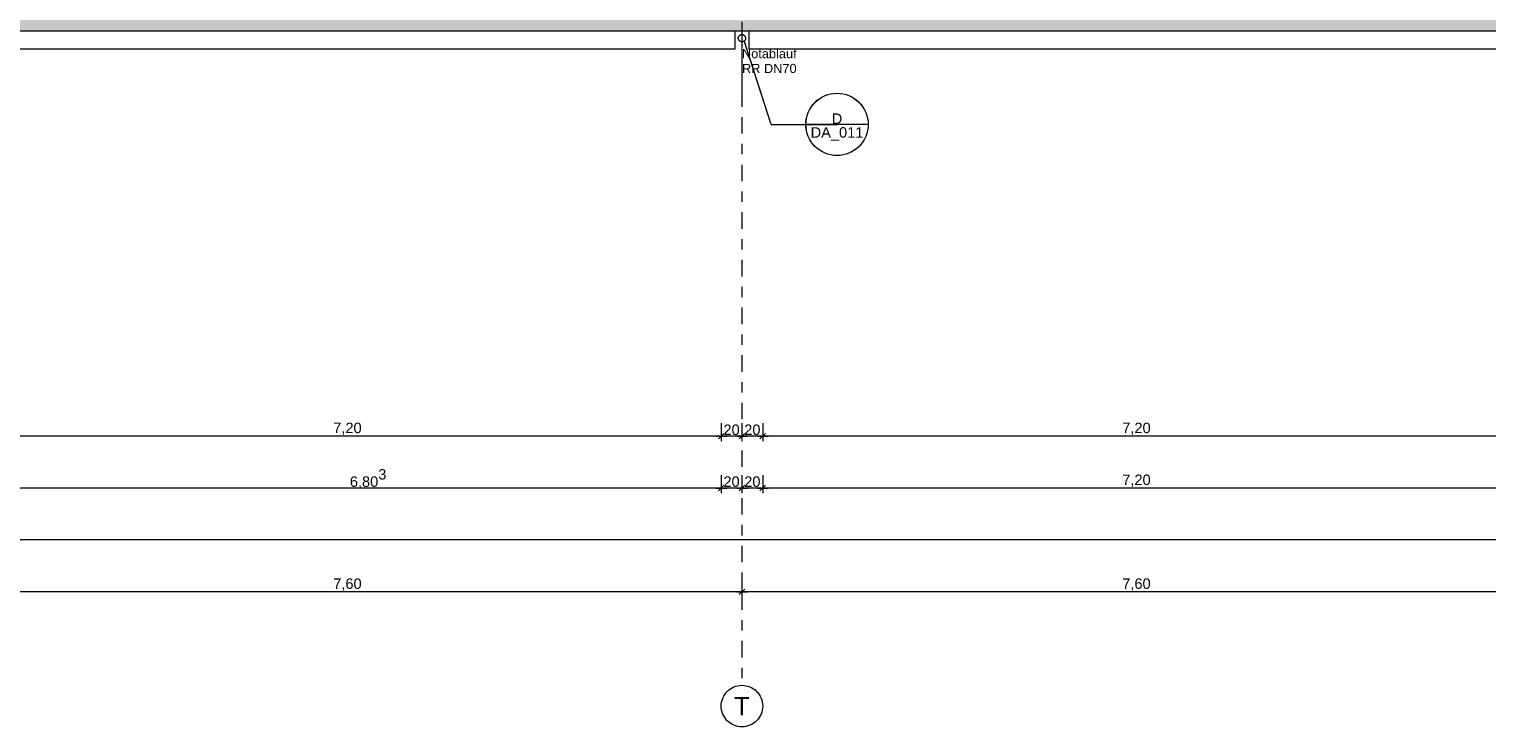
# Model space of a CAD drawing. Header units: metres. Extents: x -180 to 4, y -50 to 6.
# Tile 33 of 256: x -159.49 to -145.45, y -46.57 to -39.85. Entities that reach past the tile are written whole.
import ezdxf

# ---------------------------------------------------------------- set-up
doc = ezdxf.new("R2010")
doc.units = ezdxf.units.M
doc.header["$LTSCALE"] = 0.05
doc.header["$PDMODE"] = 1
doc.header["$PDSIZE"] = -2
doc.linetypes.add('Linienart-53', pattern=[5.291531, 3.175, -1.058062, 0.352704, -0.705764])
doc.layers.get('0').update_dxf_attribs({"lineweight": 25})
for name, color, linetype, lineweight, true_color in [('30 -33 Aussenwände- 7 Fassade_ Elemente', 7, 'Continuous', 9, 0x00aacc), ('30 -36 Dächer- 3 Dachbeläge', 7, 'Continuous', 15, 0x9999ff), ('70 -72 Beschriftung- 1 Beschriftung allgemein', 7, 'Continuous', 9, 0xff6633), ('70 -72 Beschriftung- 7 Detailverweise', 7, 'Continuous', 9, 0x00dd00), ('70 -76 Bemaßung- 2 Allgemein', 7, 'Continuous', 5, 0x6666cc)]:
    doc.layers.add(name, color=color, linetype=linetype, lineweight=lineweight, true_color=true_color)
for name, color, linetype, lineweight in [('40 -41 Abwasser_Wasser_Gas- 2 Wasser-1', 7, 'Continuous', 15), ('70 -71 Achsen- 1 Gebäudeachsen', 7, 'Linienart-53', 18), ('Keine', 7, 'Continuous', 9)]:
    doc.layers.add(name, color=color, linetype=linetype, lineweight=lineweight)
doc.styles.add('Arial', font='arial.ttf')
doc.dimstyles.new('k+k 1_50', dxfattribs={"dimtxt": 0.100689, "dimasz": 0.05302, "dimexe": 0.05, "dimexo": 0.15, "dimgap": 0.01, "dimtad": 1, "dimdec": 3, "dimtxsty": 'Arial', "dimblk": 'VW_SLASH', "dimblk1": 'VW_SLASH', "dimblk2": 'VW_SLASH', "dimcen": 0, "dimdle": 0.05, "dimadec": 3, "dimazin": 0, "dimtfac": 0.75, "dimtdec": 3, "dimtix": 1, "dimtmove": 0, "dimatfit": 0, "dimldrblk": 'VW_SLASH-1', "dimfxl": 0.125, "dimfxlon": 1, "dimfrac": 2, "dimtolj": 1, "dimarcsym": 0})

# ---------------------------------------------------------------- blocks, each defined once
blk = doc.blocks.new('Gruppe-6652')
at = {"color": 255}
blk.add_wipeout([(-152.591, -39.922), (-152.589, -39.925), (-152.588, -39.928), (-152.587, -39.931), (-152.586, -39.934), (-152.586, -39.938), (-152.586, -39.941), (-152.586, -39.945), (-152.587, -39.948), (-152.588, -39.951), (-152.59, -39.955), (-152.591, -39.958), (-152.593, -39.96), (-152.595, -39.963), (-152.598, -39.965), (-152.601, -39.967), (-152.603, -39.969), (-152.607, -39.971), (-152.61, -39.972), (-152.613, -39.973), (-152.616, -39.974), (-152.62, -39.974), (-152.623, -39.974), (-152.627, -39.974), (-152.63, -39.973), (-152.633, -39.972), (-152.636, -39.97), (-152.639, -39.969), (-152.642, -39.967), (-152.645, -39.965), (-152.647, -39.962), (-152.649, -39.959), (-152.651, -39.957), (-152.653, -39.953), (-152.654, -39.95), (-152.655, -39.947), (-152.656, -39.944), (-152.656, -39.94), (-152.656, -39.937), (-152.656, -39.933), (-152.655, -39.93), (-152.654, -39.927), (-152.652, -39.924), (-152.651, -39.921), (-152.649, -39.918), (-152.647, -39.915), (-152.644, -39.913), (-152.641, -39.911), (-152.638, -39.909), (-152.635, -39.907), (-152.632, -39.906), (-152.629, -39.905), (-152.626, -39.904), (-152.622, -39.904), (-152.619, -39.904), (-152.615, -39.905), (-152.612, -39.905), (-152.609, -39.906), (-152.606, -39.908), (-152.603, -39.909), (-152.6, -39.911), (-152.597, -39.913), (-152.595, -39.916), (-152.593, -39.919)], dxfattribs=at).dxf.layer = '40 -41 Abwasser_Wasser_Gas- 2 Wasser-1'
at = {"layer": '40 -41 Abwasser_Wasser_Gas- 2 Wasser-1'}
blk.add_line((-152.621, -39.939), (-152.621, -40.131), dxfattribs=at)
at = {"layer": '40 -41 Abwasser_Wasser_Gas- 2 Wasser-1', "flags": 128}
blk.add_lwpolyline([(-152.591, -39.922), (-152.589, -39.925), (-152.588, -39.928), (-152.587, -39.931), (-152.586, -39.934), (-152.586, -39.938), (-152.586, -39.941), (-152.586, -39.945), (-152.587, -39.948), (-152.588, -39.951), (-152.59, -39.955), (-152.591, -39.958), (-152.593, -39.96), (-152.595, -39.963), (-152.598, -39.965), (-152.601, -39.967), (-152.603, -39.969), (-152.607, -39.971), (-152.61, -39.972), (-152.613, -39.973), (-152.616, -39.974), (-152.62, -39.974), (-152.623, -39.974), (-152.627, -39.974), (-152.63, -39.973), (-152.633, -39.972), (-152.636, -39.97), (-152.639, -39.969), (-152.642, -39.967), (-152.645, -39.965), (-152.647, -39.962), (-152.649, -39.959), (-152.651, -39.957), (-152.653, -39.953), (-152.654, -39.95), (-152.655, -39.947), (-152.656, -39.944), (-152.656, -39.94), (-152.656, -39.937), (-152.656, -39.933), (-152.655, -39.93), (-152.654, -39.927), (-152.652, -39.924), (-152.651, -39.921), (-152.649, -39.918), (-152.647, -39.915), (-152.644, -39.913), (-152.641, -39.911), (-152.638, -39.909), (-152.635, -39.907), (-152.632, -39.906), (-152.629, -39.905), (-152.626, -39.904), (-152.622, -39.904), (-152.619, -39.904), (-152.615, -39.905), (-152.612, -39.905), (-152.609, -39.906), (-152.606, -39.908), (-152.603, -39.909), (-152.6, -39.911), (-152.597, -39.913), (-152.595, -39.916), (-152.593, -39.919)], close=True, dxfattribs=at)
at = {"layer": '70 -72 Beschriftung- 1 Beschriftung allgemein', "insert": (-152.621, -40.044), "char_height": 0.0881, "attachment_point": 1, "line_spacing_factor": 0.969685, "style": 'Arial'}
blk.add_mtext('Notablauf\\PRR DN70', dxfattribs=at)
blk = doc.blocks.new('Gruppe-6676')
at = {"layer": '70 -72 Beschriftung- 1 Beschriftung allgemein', "linetype": 'Continuous', "lineweight": 0}
blk.add_hatch(color=30, dxfattribs=at).paths.add_polyline_path([(-152.62, -40.545), (-152.621, -40.548), (-152.622, -40.545)])
at = {"layer": '70 -72 Beschriftung- 1 Beschriftung allgemein', "lineweight": 5, "flags": 128}
blk.add_lwpolyline([(-152.62, -40.545), (-152.621, -40.548), (-152.622, -40.545)], close=True, dxfattribs=at)
at = {"layer": '40 -41 Abwasser_Wasser_Gas- 2 Wasser-1', "color": 7}
blk.add_blockref('Gruppe-6652', (0, 0), dxfattribs=at)
at = {"layer": '70 -72 Beschriftung- 1 Beschriftung allgemein'}
blk.add_line((-152.621, -39.939), (-152.621, -40.548), dxfattribs=at)
blk = doc.blocks.new('Gruppe-8313')
at = {"color": 255}
blk.add_wipeout([(-152.591, -39.922), (-152.589, -39.925), (-152.588, -39.928), (-152.587, -39.931), (-152.586, -39.934), (-152.586, -39.938), (-152.586, -39.941), (-152.586, -39.945), (-152.587, -39.948), (-152.588, -39.951), (-152.59, -39.955), (-152.591, -39.958), (-152.593, -39.96), (-152.595, -39.963), (-152.598, -39.965), (-152.601, -39.967), (-152.603, -39.969), (-152.607, -39.971), (-152.61, -39.972), (-152.613, -39.973), (-152.616, -39.974), (-152.62, -39.974), (-152.623, -39.974), (-152.627, -39.974), (-152.63, -39.973), (-152.633, -39.972), (-152.636, -39.97), (-152.639, -39.969), (-152.642, -39.967), (-152.645, -39.965), (-152.647, -39.962), (-152.649, -39.959), (-152.651, -39.957), (-152.653, -39.953), (-152.654, -39.95), (-152.655, -39.947), (-152.656, -39.944), (-152.656, -39.94), (-152.656, -39.937), (-152.656, -39.933), (-152.655, -39.93), (-152.654, -39.927), (-152.652, -39.924), (-152.651, -39.921), (-152.649, -39.918), (-152.647, -39.915), (-152.644, -39.913), (-152.641, -39.911), (-152.638, -39.909), (-152.635, -39.907), (-152.632, -39.906), (-152.629, -39.905), (-152.626, -39.904), (-152.622, -39.904), (-152.619, -39.904), (-152.615, -39.905), (-152.612, -39.905), (-152.609, -39.906), (-152.606, -39.908), (-152.603, -39.909), (-152.6, -39.911), (-152.597, -39.913), (-152.595, -39.916), (-152.593, -39.919)], dxfattribs=at).dxf.layer = '40 -41 Abwasser_Wasser_Gas- 2 Wasser-1'
at = {"layer": '40 -41 Abwasser_Wasser_Gas- 2 Wasser-1'}
blk.add_line((-152.621, -39.939), (-152.621, -40.131), dxfattribs=at)
at = {"layer": '40 -41 Abwasser_Wasser_Gas- 2 Wasser-1', "flags": 128}
blk.add_lwpolyline([(-152.591, -39.922), (-152.589, -39.925), (-152.588, -39.928), (-152.587, -39.931), (-152.586, -39.934), (-152.586, -39.938), (-152.586, -39.941), (-152.586, -39.945), (-152.587, -39.948), (-152.588, -39.951), (-152.59, -39.955), (-152.591, -39.958), (-152.593, -39.96), (-152.595, -39.963), (-152.598, -39.965), (-152.601, -39.967), (-152.603, -39.969), (-152.607, -39.971), (-152.61, -39.972), (-152.613, -39.973), (-152.616, -39.974), (-152.62, -39.974), (-152.623, -39.974), (-152.627, -39.974), (-152.63, -39.973), (-152.633, -39.972), (-152.636, -39.97), (-152.639, -39.969), (-152.642, -39.967), (-152.645, -39.965), (-152.647, -39.962), (-152.649, -39.959), (-152.651, -39.957), (-152.653, -39.953), (-152.654, -39.95), (-152.655, -39.947), (-152.656, -39.944), (-152.656, -39.94), (-152.656, -39.937), (-152.656, -39.933), (-152.655, -39.93), (-152.654, -39.927), (-152.652, -39.924), (-152.651, -39.921), (-152.649, -39.918), (-152.647, -39.915), (-152.644, -39.913), (-152.641, -39.911), (-152.638, -39.909), (-152.635, -39.907), (-152.632, -39.906), (-152.629, -39.905), (-152.626, -39.904), (-152.622, -39.904), (-152.619, -39.904), (-152.615, -39.905), (-152.612, -39.905), (-152.609, -39.906), (-152.606, -39.908), (-152.603, -39.909), (-152.6, -39.911), (-152.597, -39.913), (-152.595, -39.916), (-152.593, -39.919)], close=True, dxfattribs=at)
at = {"layer": '70 -72 Beschriftung- 1 Beschriftung allgemein', "insert": (-152.621, -40.044), "char_height": 0.0881, "attachment_point": 1, "line_spacing_factor": 0.969685, "style": 'Arial'}
blk.add_mtext('Notablauf\\PRR DN70', dxfattribs=at)
blk = doc.blocks.new('Gruppe-8378')
at = {"layer": '70 -72 Beschriftung- 7 Detailverweise'}
blk.add_line((0.935, 0), (0.335, 0), dxfattribs=at)
at = {"layer": '70 -72 Beschriftung- 7 Detailverweise', "flags": 128}
blk.add_lwpolyline([(0.935, 0), (0.934, -0.029), (0.929, -0.059), (0.922, -0.087), (0.912, -0.115), (0.9, -0.141), (0.884, -0.167), (0.867, -0.19), (0.847, -0.212), (0.825, -0.232), (0.802, -0.249), (0.776, -0.265), (0.75, -0.277), (0.722, -0.287), (0.694, -0.294), (0.664, -0.299), (0.635, -0.3), (0.606, -0.299), (0.576, -0.294), (0.548, -0.287), (0.52, -0.277), (0.494, -0.265), (0.468, -0.249), (0.445, -0.232), (0.423, -0.212), (0.403, -0.19), (0.386, -0.167), (0.37, -0.141), (0.358, -0.115), (0.348, -0.087), (0.341, -0.059), (0.336, -0.029), (0.335, 0), (0.336, 0.029), (0.341, 0.059), (0.348, 0.087), (0.358, 0.115), (0.37, 0.141), (0.386, 0.167), (0.403, 0.19), (0.423, 0.212), (0.445, 0.232), (0.468, 0.249), (0.494, 0.265), (0.52, 0.277), (0.548, 0.287), (0.576, 0.294), (0.606, 0.299), (0.635, 0.3), (0.664, 0.299), (0.694, 0.294), (0.722, 0.287), (0.75, 0.277), (0.776, 0.265), (0.802, 0.249), (0.825, 0.232), (0.847, 0.212), (0.867, 0.19), (0.884, 0.167), (0.9, 0.141), (0.912, 0.115), (0.922, 0.087), (0.929, 0.059), (0.934, 0.029)], close=True, dxfattribs=at)
at = {"layer": '70 -72 Beschriftung- 7 Detailverweise'}
blk.add_point((0.635, 0), dxfattribs=at)
at = {"layer": '70 -72 Beschriftung- 7 Detailverweise', "line_spacing_factor": 0.96878, "style": 'Arial'}
for s, insert, char_height, attachment_point in [('D', (0.635, 0.005), 0.101, 8), ('DA_011', (0.635, -0.027), 0.1007, 2)]:
    blk.add_mtext(s, dxfattribs=dict(at, insert=insert, char_height=char_height, attachment_point=attachment_point))
blk = doc.blocks.new('Referenzmarkierung-84')
at = {"layer": '70 -72 Beschriftung- 7 Detailverweise', "transparency": 33554687}
for q in [(-0.257, 0.797), (0.635, 0)]:
    blk.add_line((0, 0), q, dxfattribs=at)
at = {"layer": '70 -72 Beschriftung- 7 Detailverweise', "color": 7, "transparency": 33554687}
blk.add_blockref('Gruppe-8378', (0, 0), dxfattribs=at)
blk = doc.blocks.new('Gruppe-8379')
at = {"layer": '70 -72 Beschriftung- 7 Detailverweise'}
blk.add_line((0.935, 0), (0.335, 0), dxfattribs=at)
at = {"layer": '70 -72 Beschriftung- 7 Detailverweise', "flags": 128}
blk.add_lwpolyline([(0.935, 0), (0.934, -0.029), (0.929, -0.059), (0.922, -0.087), (0.912, -0.115), (0.9, -0.141), (0.884, -0.167), (0.867, -0.19), (0.847, -0.212), (0.825, -0.232), (0.802, -0.249), (0.776, -0.265), (0.75, -0.277), (0.722, -0.287), (0.694, -0.294), (0.664, -0.299), (0.635, -0.3), (0.606, -0.299), (0.576, -0.294), (0.548, -0.287), (0.52, -0.277), (0.494, -0.265), (0.468, -0.249), (0.445, -0.232), (0.423, -0.212), (0.403, -0.19), (0.386, -0.167), (0.37, -0.141), (0.358, -0.115), (0.348, -0.087), (0.341, -0.059), (0.336, -0.029), (0.335, 0), (0.336, 0.029), (0.341, 0.059), (0.348, 0.087), (0.358, 0.115), (0.37, 0.141), (0.386, 0.167), (0.403, 0.19), (0.423, 0.212), (0.445, 0.232), (0.468, 0.249), (0.494, 0.265), (0.52, 0.277), (0.548, 0.287), (0.576, 0.294), (0.606, 0.299), (0.635, 0.3), (0.664, 0.299), (0.694, 0.294), (0.722, 0.287), (0.75, 0.277), (0.776, 0.265), (0.802, 0.249), (0.825, 0.232), (0.847, 0.212), (0.867, 0.19), (0.884, 0.167), (0.9, 0.141), (0.912, 0.115), (0.922, 0.087), (0.929, 0.059), (0.934, 0.029)], close=True, dxfattribs=at)
at = {"layer": '70 -72 Beschriftung- 7 Detailverweise'}
blk.add_point((0.635, 0), dxfattribs=at)
at = {"layer": '70 -72 Beschriftung- 7 Detailverweise', "line_spacing_factor": 0.96878, "style": 'Arial'}
for s, insert, char_height, attachment_point in [('D', (0.635, 0.005), 0.101, 8), ('DA_011', (0.635, -0.027), 0.1007, 2)]:
    blk.add_mtext(s, dxfattribs=dict(at, insert=insert, char_height=char_height, attachment_point=attachment_point))
blk = doc.blocks.new('Referenzmarkierung-85')
at = {"layer": '70 -72 Beschriftung- 7 Detailverweise', "transparency": 33554687}
for q in [(-0.257, 0.797), (0.635, 0)]:
    blk.add_line((0, 0), q, dxfattribs=at)
at = {"layer": '70 -72 Beschriftung- 7 Detailverweise', "color": 7, "transparency": 33554687}
blk.add_blockref('Gruppe-8379', (0, 0), dxfattribs=at)
blk = doc.blocks.new('Gruppe-8878')
at = {"layer": '70 -72 Beschriftung- 7 Detailverweise', "transparency": 33554687}
blk.add_line((-152.34023104, -40.76956659), (-151.70523104, -40.76956659), dxfattribs=at)
blk.add_line((-152.34023104, -40.76956659), (-151.70523104, -40.76956659), dxfattribs=at)
at = {"layer": '70 -72 Beschriftung- 7 Detailverweise'}
blk.add_line((-151.40523104, -40.76956659), (-152.00523104, -40.76956659), dxfattribs=at)
blk.add_line((-151.40523104, -40.76956659), (-152.00523104, -40.76956659), dxfattribs=at)
at = {"layer": '70 -72 Beschriftung- 7 Detailverweise', "flags": 128}
blk.add_lwpolyline([(-151.40523104, -40.76956659), (-151.40667562, -40.79897173), (-151.41099546, -40.82809368), (-151.41814894, -40.85665199), (-151.42806718, -40.88437162), (-151.44065466, -40.91098561), (-151.45579016, -40.93623766), (-151.47332791, -40.95988457), (-151.49309901, -40.98169862), (-151.51491306, -41.00146972), (-151.53855997, -41.01900747), (-151.56381202, -41.03414297), (-151.59042601, -41.04673045), (-151.61814564, -41.05664869), (-151.64670395, -41.06380217), (-151.6758259, -41.06812201), (-151.70523104, -41.06956659), (-151.73463619, -41.06812201), (-151.76375814, -41.06380217), (-151.79231645, -41.05664869), (-151.82003607, -41.04673045), (-151.84665006, -41.03414297), (-151.87190211, -41.01900747), (-151.89554903, -41.00146972), (-151.91736308, -40.98169862), (-151.93713418, -40.95988457), (-151.95467193, -40.93623766), (-151.96980742, -40.91098561), (-151.9823949, -40.88437162), (-151.99231314, -40.85665199), (-151.99946663, -40.82809368), (-152.00378646, -40.79897173), (-152.00523104, -40.76956659), (-152.00378646, -40.74016145), (-151.99946663, -40.71103949), (-151.99231314, -40.68248118), (-151.9823949, -40.65476156), (-151.96980742, -40.62814757), (-151.95467193, -40.60289552), (-151.93713418, -40.5792486), (-151.91736308, -40.55743455), (-151.89554903, -40.53766345), (-151.87190211, -40.5201257), (-151.84665006, -40.50499021), (-151.82003607, -40.49240273), (-151.79231645, -40.48248449), (-151.76375814, -40.475331), (-151.73463619, -40.47101117), (-151.70523104, -40.46956659), (-151.6758259, -40.47101117), (-151.64670395, -40.475331), (-151.61814564, -40.48248449), (-151.59042601, -40.49240273), (-151.56381202, -40.50499021), (-151.53855997, -40.5201257), (-151.51491306, -40.53766345), (-151.49309901, -40.55743455), (-151.47332791, -40.5792486), (-151.45579016, -40.60289552), (-151.44065466, -40.62814757), (-151.42806718, -40.65476156), (-151.41814894, -40.68248118), (-151.41099546, -40.71103949), (-151.40667562, -40.74016145)], close=True, dxfattribs=at)
blk.add_lwpolyline([(-151.40523104, -40.76956659), (-151.40667562, -40.79897173), (-151.41099546, -40.82809368), (-151.41814894, -40.85665199), (-151.42806718, -40.88437162), (-151.44065466, -40.91098561), (-151.45579016, -40.93623766), (-151.47332791, -40.95988457), (-151.49309901, -40.98169862), (-151.51491306, -41.00146972), (-151.53855997, -41.01900747), (-151.56381202, -41.03414297), (-151.59042601, -41.04673045), (-151.61814564, -41.05664869), (-151.64670395, -41.06380217), (-151.6758259, -41.06812201), (-151.70523104, -41.06956659), (-151.73463619, -41.06812201), (-151.76375814, -41.06380217), (-151.79231645, -41.05664869), (-151.82003607, -41.04673045), (-151.84665006, -41.03414297), (-151.87190211, -41.01900747), (-151.89554903, -41.00146972), (-151.91736308, -40.98169862), (-151.93713418, -40.95988457), (-151.95467193, -40.93623766), (-151.96980742, -40.91098561), (-151.9823949, -40.88437162), (-151.99231314, -40.85665199), (-151.99946663, -40.82809368), (-152.00378646, -40.79897173), (-152.00523104, -40.76956659), (-152.00378646, -40.74016145), (-151.99946663, -40.71103949), (-151.99231314, -40.68248118), (-151.9823949, -40.65476156), (-151.96980742, -40.62814757), (-151.95467193, -40.60289552), (-151.93713418, -40.5792486), (-151.91736308, -40.55743455), (-151.89554903, -40.53766345), (-151.87190211, -40.5201257), (-151.84665006, -40.50499021), (-151.82003607, -40.49240273), (-151.79231645, -40.48248449), (-151.76375814, -40.475331), (-151.73463619, -40.47101117), (-151.70523104, -40.46956659), (-151.6758259, -40.47101117), (-151.64670395, -40.475331), (-151.61814564, -40.48248449), (-151.59042601, -40.49240273), (-151.56381202, -40.50499021), (-151.53855997, -40.5201257), (-151.51491306, -40.53766345), (-151.49309901, -40.55743455), (-151.47332791, -40.5792486), (-151.45579016, -40.60289552), (-151.44065466, -40.62814757), (-151.42806718, -40.65476156), (-151.41814894, -40.68248118), (-151.41099546, -40.71103949), (-151.40667562, -40.74016145)], close=True, dxfattribs=at)
at = {"layer": '70 -72 Beschriftung- 7 Detailverweise'}
blk.add_point((-151.70523104, -40.76956659), dxfattribs=at)
blk.add_point((-151.70523104, -40.76956659), dxfattribs=at)
at = {"layer": '70 -72 Beschriftung- 7 Detailverweise', "line_spacing_factor": 0.96878, "style": 'Arial'}
for s, insert, char_height, attachment_point in [('D', (-151.70523104, -40.76498048), 0.10068866, 8), ('D', (-151.70523104, -40.76498048), 0.10068866, 8), ('DA_011', (-151.70523104, -40.79623071), 0.100688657, 2), ('DA_011', (-151.70523104, -40.79623071), 0.100688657, 2)]:
    blk.add_mtext(s, dxfattribs=dict(at, insert=insert, char_height=char_height, attachment_point=attachment_point))
at = {"color": 255}
for points in [[(-160.15099996, -39.86704198), (-152.69099996, -39.86704198), (-152.69099996, -40.04404198), (-160.15099996, -40.04404198)], [(-152.55099996, -39.86704198), (-145.09099996, -39.86704198), (-145.09099996, -40.04404198), (-152.55099996, -40.04404198)]]:
    blk.add_wipeout(points, dxfattribs=at).dxf.layer = '30 -33 Aussenwände- 7 Fassade_ Elemente'
at = {"layer": '30 -36 Dächer- 3 Dachbeläge', "linetype": 'Continuous', "lineweight": 0}
blk.add_hatch(color=254, dxfattribs=at).paths.add_polyline_path([(-160.64099996, -31.58704198), (-160.64099996, -39.86704198), (-99.00099996, -39.86704198), (-99.00099996, -31.79404198), (-99.13099996, -31.79404198), (-99.13099996, -39.73704198), (-160.51099996, -39.73704198), (-160.51099996, -31.58704198)])
at = {"layer": '30 -33 Aussenwände- 7 Fassade_ Elemente', "flags": 128}
for points in [[(-160.15099996, -39.86704198), (-152.69099996, -39.86704198), (-152.69099996, -40.04404198), (-160.15099996, -40.04404198)], [(-152.55099996, -39.86704198), (-145.09099996, -39.86704198), (-145.09099996, -40.04404198), (-152.55099996, -40.04404198)]]:
    blk.add_lwpolyline(points, close=True, dxfattribs=at)
at = {"layer": '30 -36 Dächer- 3 Dachbeläge', "flags": 128}
blk.add_lwpolyline([(-160.64099996, -31.58704198), (-160.64099996, -39.86704198), (-99.00099996, -39.86704198), (-99.00099996, -31.79404198), (-99.13099996, -31.79404198), (-99.13099996, -39.73704198), (-160.51099996, -39.73704198), (-160.51099996, -31.58704198)], dxfattribs=at)
at = {"layer": '40 -41 Abwasser_Wasser_Gas- 2 Wasser-1', "color": 7}
blk.add_blockref('Gruppe-8313', (0, 0), dxfattribs=at)
at = {"layer": '70 -72 Beschriftung- 7 Detailverweise', "transparency": 33554687}
blk.add_line((-152.34023104, -40.76956659), (-152.59685972, -39.9723514), dxfattribs=at)
blk.add_line((-152.34023104, -40.76956659), (-152.59685972, -39.9723514), dxfattribs=at)
at = {"layer": '70 -72 Beschriftung- 7 Detailverweise'}
for name in ['Referenzmarkierung-84', 'Referenzmarkierung-85']:
    blk.add_blockref(name, (-152.34023104, -40.76956659), dxfattribs=at)
blk = doc.blocks.new('_OG3_2D (2D)')
at = {"layer": '70 -72 Beschriftung- 1 Beschriftung allgemein', "color": 7}
blk.add_blockref('Gruppe-6676', (0, 0), dxfattribs=at)
blk.add_blockref('Gruppe-8878', (0, 0), dxfattribs=at)
blk = doc.blocks.new('VW_SLASH')
at = {"color": 0, "linetype": 'ByBlock', "lineweight": -2, "transparency": 16777216}
blk.add_line((0.94, 0), (-1, 0), dxfattribs=at)
at = {"color": 0, "lineweight": 20, "transparency": 16777216, "flags": 128}
blk.add_lwpolyline([(0.5, 0.5), (-0.5, -0.5)], dxfattribs=at)
blk = doc.blocks.new('*D10974')
at = {"layer": '70 -76 Bemaßung- 2 Allgemein', "color": 0, "lineweight": -2}
for p, q in [((-160.221, -45.147), (-160.221, -45.322)), ((-152.621, -45.147), (-152.621, -45.322)), ((-152.674, -45.272), (-160.168, -45.272))]:
    blk.add_line(p, q, dxfattribs=at)
at = {"layer": 'Defpoints', "color": 0}
for p in [(-160.221, -42.294), (-152.621, -42.294), (-160.221, -45.272)]:
    blk.add_point(p, dxfattribs=at)
at = {"layer": '70 -76 Bemaßung- 2 Allgemein', "color": 0, "lineweight": -2, "xscale": 0.05302001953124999, "yscale": 0.05302001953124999, "zscale": 0.05302001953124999, "rotation": 180}
blk.add_blockref('VW_SLASH', (-160.221, -45.272), dxfattribs=at)
at = {"layer": '70 -76 Bemaßung- 2 Allgemein', "color": 0, "lineweight": -2, "xscale": 0.05302001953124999, "yscale": 0.05302001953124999, "zscale": 0.05302001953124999}
blk.add_blockref('VW_SLASH', (-152.621, -45.272), dxfattribs=at)
at = {"layer": '70 -76 Bemaßung- 2 Allgemein', "color": 0, "insert": (-156.421, -45.202), "char_height": 0.1007, "attachment_point": 5, "style": 'Arial'}
blk.add_mtext('\\A1;7,60', dxfattribs=at)
blk = doc.blocks.new('VW_SLASH-1')
at = {"color": 0, "linetype": 'ByBlock', "lineweight": -2, "transparency": 16777216}
blk.add_line((0.94, 0), (-1, 0), dxfattribs=at)
at = {"color": 0, "lineweight": 5, "transparency": 16777216, "flags": 128}
blk.add_lwpolyline([(0.5, 0.5), (-0.5, -0.5)], dxfattribs=at)
blk = doc.blocks.new('*D10975')
at = {"layer": '70 -76 Bemaßung- 2 Allgemein', "color": 0, "lineweight": -2}
for p, q in [((-152.621, -45.147), (-152.621, -45.322)), ((-145.021, -45.147), (-145.021, -45.322)), ((-145.074, -45.272), (-152.568, -45.272))]:
    blk.add_line(p, q, dxfattribs=at)
at = {"layer": 'Defpoints', "color": 0}
for p in [(-152.621, -42.294), (-145.021, -42.294), (-152.621, -45.272)]:
    blk.add_point(p, dxfattribs=at)
at = {"layer": '70 -76 Bemaßung- 2 Allgemein', "color": 0, "lineweight": -2, "xscale": 0.05302001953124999, "yscale": 0.05302001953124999, "zscale": 0.05302001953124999, "rotation": 180}
blk.add_blockref('VW_SLASH', (-152.621, -45.272), dxfattribs=at)
at = {"layer": '70 -76 Bemaßung- 2 Allgemein', "color": 0, "lineweight": -2, "xscale": 0.05302001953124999, "yscale": 0.05302001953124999, "zscale": 0.05302001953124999}
blk.add_blockref('VW_SLASH', (-145.021, -45.272), dxfattribs=at)
at = {"layer": '70 -76 Bemaßung- 2 Allgemein', "color": 0, "insert": (-148.821, -45.202), "char_height": 0.1007, "attachment_point": 5, "style": 'Arial'}
blk.add_mtext('\\A1;7,60', dxfattribs=at)
blk = doc.blocks.new('*D11027')
at = {"layer": '70 -76 Bemaßung- 2 Allgemein', "color": 0, "lineweight": -2}
for p, q in [((-159.624, -44.647), (-159.624, -44.822)), ((-100.018, -44.647), (-100.018, -44.822)), ((-100.071, -44.772), (-159.571, -44.772))]:
    blk.add_line(p, q, dxfattribs=at)
at = {"layer": 'Defpoints', "color": 0}
for p in [(-159.624, -11.647), (-100.018, -31.147), (-159.624, -44.772)]:
    blk.add_point(p, dxfattribs=at)
at = {"layer": '70 -76 Bemaßung- 2 Allgemein', "color": 0, "lineweight": -2, "xscale": 0.05302001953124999, "yscale": 0.05302001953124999, "zscale": 0.05302001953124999, "rotation": 180}
blk.add_blockref('VW_SLASH', (-159.624, -44.772), dxfattribs=at)
at = {"layer": '70 -76 Bemaßung- 2 Allgemein', "color": 0, "lineweight": -2, "xscale": 0.05302001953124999, "yscale": 0.05302001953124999, "zscale": 0.05302001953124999}
blk.add_blockref('VW_SLASH', (-100.018, -44.772), dxfattribs=at)
at = {"layer": '70 -76 Bemaßung- 2 Allgemein', "color": 0, "insert": (-129.821, -44.684), "char_height": 0.10069, "attachment_point": 5, "style": 'Arial'}
blk.add_mtext('\\A1;59,60\\S6^ ;', dxfattribs=at)
blk = doc.blocks.new('*D11213')
at = {"layer": '70 -76 Bemaßung- 2 Allgemein', "color": 0, "lineweight": -2}
for p, q in [((-159.624, -44.147), (-159.624, -44.322)), ((-152.821, -44.147), (-152.821, -44.322)), ((-152.874, -44.272), (-159.571, -44.272))]:
    blk.add_line(p, q, dxfattribs=at)
at = {"layer": 'Defpoints', "color": 0}
for p in [(-159.624, -11.627), (-152.821, -11.897), (-159.624, -44.272)]:
    blk.add_point(p, dxfattribs=at)
at = {"layer": '70 -76 Bemaßung- 2 Allgemein', "color": 0, "lineweight": -2, "xscale": 0.05302001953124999, "yscale": 0.05302001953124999, "zscale": 0.05302001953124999}
for p, rotation in [((-159.624, -44.272), 179.9999999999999), ((-152.821, -44.272), 359.9999999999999)]:
    blk.add_blockref('VW_SLASH', p, dxfattribs=dict(at, rotation=rotation))
at = {"layer": '70 -76 Bemaßung- 2 Allgemein', "color": 0, "insert": (-156.222, -44.184), "char_height": 0.10069, "attachment_point": 5, "style": 'Arial'}
blk.add_mtext('\\A1;6,80\\S3^ ;', dxfattribs=at)
blk = doc.blocks.new('*D11214')
at = {"layer": '70 -76 Bemaßung- 2 Allgemein', "color": 0, "lineweight": -2}
for p, q in [((-152.821, -44.147), (-152.821, -44.322)), ((-152.621, -44.147), (-152.621, -44.322)), ((-152.674, -44.272), (-152.768, -44.272))]:
    blk.add_line(p, q, dxfattribs=at)
at = {"layer": 'Defpoints', "color": 0}
for p in [(-152.821, -11.897), (-152.621, -41.294), (-152.821, -44.272)]:
    blk.add_point(p, dxfattribs=at)
at = {"layer": '70 -76 Bemaßung- 2 Allgemein', "color": 0, "lineweight": -2, "xscale": 0.05302001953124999, "yscale": 0.05302001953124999, "zscale": 0.05302001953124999, "rotation": 180}
blk.add_blockref('VW_SLASH', (-152.821, -44.272), dxfattribs=at)
at = {"layer": '70 -76 Bemaßung- 2 Allgemein', "color": 0, "lineweight": -2, "xscale": 0.05302001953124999, "yscale": 0.05302001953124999, "zscale": 0.05302001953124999}
blk.add_blockref('VW_SLASH', (-152.621, -44.272), dxfattribs=at)
at = {"layer": '70 -76 Bemaßung- 2 Allgemein', "color": 0, "insert": (-152.721, -44.211), "char_height": 0.1007, "attachment_point": 5, "style": 'Arial'}
blk.add_mtext('\\A1;20', dxfattribs=at)
blk = doc.blocks.new('*D11215')
at = {"layer": '70 -76 Bemaßung- 2 Allgemein', "color": 0, "lineweight": -2}
for p, q in [((-152.621, -44.147), (-152.621, -44.322)), ((-152.421, -44.147), (-152.421, -44.322)), ((-152.474, -44.272), (-152.568, -44.272))]:
    blk.add_line(p, q, dxfattribs=at)
at = {"layer": 'Defpoints', "color": 0}
for p in [(-152.421, -11.897), (-152.621, -41.294), (-152.621, -44.272)]:
    blk.add_point(p, dxfattribs=at)
at = {"layer": '70 -76 Bemaßung- 2 Allgemein', "color": 0, "lineweight": -2, "xscale": 0.05302001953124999, "yscale": 0.05302001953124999, "zscale": 0.05302001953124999}
for p, rotation in [((-152.621, -44.272), 179.999999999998), ((-152.421, -44.272), 359.999999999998)]:
    blk.add_blockref('VW_SLASH', p, dxfattribs=dict(at, rotation=rotation))
at = {"layer": '70 -76 Bemaßung- 2 Allgemein', "color": 0, "insert": (-152.521, -44.211), "char_height": 0.1007, "attachment_point": 5, "style": 'Arial'}
blk.add_mtext('\\A1;20', dxfattribs=at)
blk = doc.blocks.new('*D11216')
at = {"layer": '70 -76 Bemaßung- 2 Allgemein', "color": 0, "lineweight": -2}
for p, q in [((-152.421, -44.147), (-152.421, -44.322)), ((-145.221, -44.147), (-145.221, -44.322)), ((-145.274, -44.272), (-152.368, -44.272))]:
    blk.add_line(p, q, dxfattribs=at)
at = {"layer": 'Defpoints', "color": 0}
for p in [(-152.421, -11.897), (-145.221, -11.897), (-152.421, -44.272)]:
    blk.add_point(p, dxfattribs=at)
at = {"layer": '70 -76 Bemaßung- 2 Allgemein', "color": 0, "lineweight": -2, "xscale": 0.05302001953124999, "yscale": 0.05302001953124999, "zscale": 0.05302001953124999, "rotation": 180}
blk.add_blockref('VW_SLASH', (-152.421, -44.272), dxfattribs=at)
at = {"layer": '70 -76 Bemaßung- 2 Allgemein', "color": 0, "lineweight": -2, "xscale": 0.05302001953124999, "yscale": 0.05302001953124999, "zscale": 0.05302001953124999}
blk.add_blockref('VW_SLASH', (-145.221, -44.272), dxfattribs=at)
at = {"layer": '70 -76 Bemaßung- 2 Allgemein', "color": 0, "insert": (-148.821, -44.202), "char_height": 0.1007, "attachment_point": 5, "style": 'Arial'}
blk.add_mtext('\\A1;7,20', dxfattribs=at)
blk = doc.blocks.new('*D11452')
at = {"layer": '70 -76 Bemaßung- 2 Allgemein', "color": 0, "lineweight": -2}
for p, q in [((-160.021, -43.647), (-160.021, -43.822)), ((-152.821, -43.647), (-152.821, -43.822)), ((-152.874, -43.772), (-159.968, -43.772))]:
    blk.add_line(p, q, dxfattribs=at)
at = {"layer": 'Defpoints', "color": 0}
for p in [(-160.021, -11.897), (-152.821, -11.897), (-160.021, -43.772)]:
    blk.add_point(p, dxfattribs=at)
at = {"layer": '70 -76 Bemaßung- 2 Allgemein', "color": 0, "lineweight": -2, "xscale": 0.05302001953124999, "yscale": 0.05302001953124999, "zscale": 0.05302001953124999, "rotation": 180}
blk.add_blockref('VW_SLASH', (-160.021, -43.772), dxfattribs=at)
at = {"layer": '70 -76 Bemaßung- 2 Allgemein', "color": 0, "lineweight": -2, "xscale": 0.05302001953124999, "yscale": 0.05302001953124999, "zscale": 0.05302001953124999}
blk.add_blockref('VW_SLASH', (-152.821, -43.772), dxfattribs=at)
at = {"layer": '70 -76 Bemaßung- 2 Allgemein', "color": 0, "insert": (-156.421, -43.702), "char_height": 0.1007, "attachment_point": 5, "style": 'Arial'}
blk.add_mtext('\\A1;7,20', dxfattribs=at)
blk = doc.blocks.new('*D11453')
at = {"layer": '70 -76 Bemaßung- 2 Allgemein', "color": 0, "lineweight": -2}
for p, q in [((-152.821, -43.647), (-152.821, -43.822)), ((-152.621, -43.647), (-152.621, -43.822)), ((-152.674, -43.772), (-152.768, -43.772))]:
    blk.add_line(p, q, dxfattribs=at)
at = {"layer": 'Defpoints', "color": 0}
for p in [(-152.821, -11.897), (-152.621, -40.794), (-152.821, -43.772)]:
    blk.add_point(p, dxfattribs=at)
at = {"layer": '70 -76 Bemaßung- 2 Allgemein', "color": 0, "lineweight": -2, "xscale": 0.05302001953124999, "yscale": 0.05302001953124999, "zscale": 0.05302001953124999, "rotation": 180}
blk.add_blockref('VW_SLASH', (-152.821, -43.772), dxfattribs=at)
at = {"layer": '70 -76 Bemaßung- 2 Allgemein', "color": 0, "lineweight": -2, "xscale": 0.05302001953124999, "yscale": 0.05302001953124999, "zscale": 0.05302001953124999}
blk.add_blockref('VW_SLASH', (-152.621, -43.772), dxfattribs=at)
at = {"layer": '70 -76 Bemaßung- 2 Allgemein', "color": 0, "insert": (-152.721, -43.711), "char_height": 0.1007, "attachment_point": 5, "style": 'Arial'}
blk.add_mtext('\\A1;20', dxfattribs=at)
blk = doc.blocks.new('*D11454')
at = {"layer": '70 -76 Bemaßung- 2 Allgemein', "color": 0, "lineweight": -2}
for p, q in [((-152.621, -43.647), (-152.621, -43.822)), ((-152.421, -43.647), (-152.421, -43.822)), ((-152.474, -43.772), (-152.568, -43.772))]:
    blk.add_line(p, q, dxfattribs=at)
at = {"layer": 'Defpoints', "color": 0}
for p in [(-152.421, -11.897), (-152.621, -40.794), (-152.621, -43.772)]:
    blk.add_point(p, dxfattribs=at)
at = {"layer": '70 -76 Bemaßung- 2 Allgemein', "color": 0, "lineweight": -2, "xscale": 0.05302001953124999, "yscale": 0.05302001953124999, "zscale": 0.05302001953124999, "rotation": 180}
blk.add_blockref('VW_SLASH', (-152.621, -43.772), dxfattribs=at)
at = {"layer": '70 -76 Bemaßung- 2 Allgemein', "color": 0, "lineweight": -2, "xscale": 0.05302001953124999, "yscale": 0.05302001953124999, "zscale": 0.05302001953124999}
blk.add_blockref('VW_SLASH', (-152.421, -43.772), dxfattribs=at)
at = {"layer": '70 -76 Bemaßung- 2 Allgemein', "color": 0, "insert": (-152.521, -43.711), "char_height": 0.1007, "attachment_point": 5, "style": 'Arial'}
blk.add_mtext('\\A1;20', dxfattribs=at)
blk = doc.blocks.new('*D11455')
at = {"layer": '70 -76 Bemaßung- 2 Allgemein', "color": 0, "lineweight": -2}
for p, q in [((-152.421, -43.647), (-152.421, -43.822)), ((-145.221, -43.647), (-145.221, -43.822)), ((-145.274, -43.772), (-152.368, -43.772))]:
    blk.add_line(p, q, dxfattribs=at)
at = {"layer": 'Defpoints', "color": 0}
for p in [(-152.421, -11.897), (-145.221, -11.897), (-152.421, -43.772)]:
    blk.add_point(p, dxfattribs=at)
at = {"layer": '70 -76 Bemaßung- 2 Allgemein', "color": 0, "lineweight": -2, "xscale": 0.05302001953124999, "yscale": 0.05302001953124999, "zscale": 0.05302001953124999, "rotation": 180}
blk.add_blockref('VW_SLASH', (-152.421, -43.772), dxfattribs=at)
at = {"layer": '70 -76 Bemaßung- 2 Allgemein', "color": 0, "lineweight": -2, "xscale": 0.05302001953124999, "yscale": 0.05302001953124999, "zscale": 0.05302001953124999}
blk.add_blockref('VW_SLASH', (-145.221, -43.772), dxfattribs=at)
at = {"layer": '70 -76 Bemaßung- 2 Allgemein', "color": 0, "insert": (-148.821, -43.702), "char_height": 0.1007, "attachment_point": 5, "style": 'Arial'}
blk.add_mtext('\\A1;7,20', dxfattribs=at)
blk = doc.blocks.new('_Achsen (3D)')
at = {"layer": '70 -71 Achsen- 1 Gebäudeachsen', "transparency": 33554687}
blk.add_line((-152.621, 3.8), (-152.621, -46.172), dxfattribs=at)
at = {"color": 255, "transparency": 33554687}
blk.add_wipeout([(-152.621, -46.172), (-152.601, -46.173), (-152.582, -46.176), (-152.563, -46.181), (-152.544, -46.187), (-152.527, -46.196), (-152.51, -46.206), (-152.494, -46.217), (-152.48, -46.231), (-152.466, -46.245), (-152.455, -46.261), (-152.445, -46.278), (-152.436, -46.296), (-152.43, -46.314), (-152.425, -46.333), (-152.422, -46.352), (-152.421, -46.372), (-152.422, -46.392), (-152.425, -46.411), (-152.43, -46.43), (-152.436, -46.449), (-152.445, -46.466), (-152.455, -46.483), (-152.466, -46.499), (-152.48, -46.513), (-152.494, -46.527), (-152.51, -46.538), (-152.527, -46.548), (-152.544, -46.557), (-152.563, -46.563), (-152.582, -46.568), (-152.601, -46.571), (-152.621, -46.572), (-152.641, -46.571), (-152.66, -46.568), (-152.679, -46.563), (-152.698, -46.557), (-152.715, -46.548), (-152.732, -46.538), (-152.748, -46.527), (-152.762, -46.513), (-152.776, -46.499), (-152.787, -46.483), (-152.797, -46.466), (-152.806, -46.449), (-152.812, -46.43), (-152.817, -46.411), (-152.82, -46.392), (-152.821, -46.372), (-152.82, -46.352), (-152.817, -46.333), (-152.812, -46.314), (-152.806, -46.296), (-152.797, -46.278), (-152.787, -46.261), (-152.776, -46.245), (-152.762, -46.231), (-152.748, -46.217), (-152.732, -46.206), (-152.715, -46.196), (-152.698, -46.187), (-152.679, -46.181), (-152.66, -46.176), (-152.641, -46.173)], dxfattribs=at).dxf.layer = 'Keine'
at = {"layer": 'Keine', "transparency": 33554687, "flags": 128}
blk.add_lwpolyline([(-152.621, -46.172), (-152.601, -46.173), (-152.582, -46.176), (-152.563, -46.181), (-152.544, -46.187), (-152.527, -46.196), (-152.51, -46.206), (-152.494, -46.217), (-152.48, -46.231), (-152.466, -46.245), (-152.455, -46.261), (-152.445, -46.278), (-152.436, -46.296), (-152.43, -46.314), (-152.425, -46.333), (-152.422, -46.352), (-152.421, -46.372), (-152.422, -46.392), (-152.425, -46.411), (-152.43, -46.43), (-152.436, -46.449), (-152.445, -46.466), (-152.455, -46.483), (-152.466, -46.499), (-152.48, -46.513), (-152.494, -46.527), (-152.51, -46.538), (-152.527, -46.548), (-152.544, -46.557), (-152.563, -46.563), (-152.582, -46.568), (-152.601, -46.571), (-152.621, -46.572), (-152.641, -46.571), (-152.66, -46.568), (-152.679, -46.563), (-152.698, -46.557), (-152.715, -46.548), (-152.732, -46.538), (-152.748, -46.527), (-152.762, -46.513), (-152.776, -46.499), (-152.787, -46.483), (-152.797, -46.466), (-152.806, -46.449), (-152.812, -46.43), (-152.817, -46.411), (-152.82, -46.392), (-152.821, -46.372), (-152.82, -46.352), (-152.817, -46.333), (-152.812, -46.314), (-152.806, -46.296), (-152.797, -46.278), (-152.787, -46.261), (-152.776, -46.245), (-152.762, -46.231), (-152.748, -46.217), (-152.732, -46.206), (-152.715, -46.196), (-152.698, -46.187), (-152.679, -46.181), (-152.66, -46.176), (-152.641, -46.173)], close=True, dxfattribs=at)
at = {"layer": 'Keine', "transparency": 33554687, "insert": (-152.621, -46.372), "char_height": 0.176, "attachment_point": 5, "line_spacing_factor": 0.970891, "style": 'Arial'}
blk.add_mtext('T', dxfattribs=at)
blk = doc.blocks.new('Gruppe-9719')
at = {"layer": '70 -76 Bemaßung- 2 Allgemein'}
for p1, p2, picture, middle in [((-152.62099996, -42.29404198), (-160.22099996, -42.29404198), '*D10974', (-156.42099996, -45.20157844)), ((-145.02099996, -42.29404198), (-152.62099996, -42.29404198), '*D10975', (-148.82099996, -45.20157844))]:
    dim = blk.add_aligned_dim(p1=p1, p2=p2, distance=2.978, text='7,60', dimstyle='k+k 1_50', override={"dimtxt": 0.100689, "dimgap": 0.01, "dimdec": 8, "dimpost": '<>', "dimtxsty": 'Arial', "dimtmove": 2}, dxfattribs=at)
    dim.commit()
    dim.dimension.update_dxf_attribs({"geometry": picture, "text_midpoint": middle})
blk = doc.blocks.new('Gruppe-9723')
at = {"layer": '70 -76 Bemaßung- 2 Allgemein'}
dim = blk.add_linear_dim(base=(-159.62399996, -44.77204198), p1=(-100.01799996, -31.14704198), p2=(-159.62399996, -11.64704198), text='59,60\\S6^ ;', dimstyle='k+k 1_50', override={"dimtxt": 0.100689, "dimgap": 0.01, "dimdec": 8, "dimpost": '<>', "dimtxsty": 'Arial', "dimtmove": 2}, dxfattribs=at)
dim.commit()
dim.dimension.update_dxf_attribs({"geometry": '*D11027', "text_midpoint": (-129.82099996, -44.68394115)})
blk = doc.blocks.new('Gruppe-9727')
at = {"layer": '70 -76 Bemaßung- 2 Allgemein'}
for base, p1, p2, text, picture, middle in [((-159.62399996, -44.27204198), (-152.82099996, -11.89704198), (-159.62399996, -11.62704198), '6,80\\S3^ ;', '*D11213', (-156.22249996, -44.18394115)), ((-152.82099996, -44.27204198), (-152.62099996, -41.29404198), (-152.82099996, -11.89704198), '20', '*D11214', (-152.72099996, -44.21064042)), ((-152.62099996, -44.27204198), (-152.42099996, -11.89704198), (-152.62099996, -41.29404198), '20', '*D11215', (-152.52099996, -44.21064042))]:
    dim = blk.add_linear_dim(base=base, p1=p1, p2=p2, text=text, dimstyle='k+k 1_50', override={"dimtxt": 0.100689, "dimgap": 0.01, "dimdec": 8, "dimpost": '<>', "dimtxsty": 'Arial', "dimtmove": 2}, dxfattribs=at)
    dim.commit()
    dim.dimension.update_dxf_attribs({"geometry": picture, "text_midpoint": middle})
dim = blk.add_aligned_dim(p1=(-145.22099996, -11.89704198), p2=(-152.42099996, -11.89704198), distance=32.375, text='7,20', dimstyle='k+k 1_50', override={"dimtxt": 0.100689, "dimgap": 0.01, "dimdec": 8, "dimpost": '<>', "dimtxsty": 'Arial', "dimtmove": 2}, dxfattribs=at)
dim.commit()
dim.dimension.update_dxf_attribs({"geometry": '*D11216', "text_midpoint": (-148.82099996, -44.20157844)})
blk = doc.blocks.new('Gruppe-9731')
at = {"layer": '70 -76 Bemaßung- 2 Allgemein'}
for p1, p2, picture, middle in [((-152.82099996, -11.89704198), (-160.02099996, -11.89704198), '*D11452', (-156.42099996, -43.70157844)), ((-145.22099996, -11.89704198), (-152.42099996, -11.89704198), '*D11455', (-148.82099996, -43.70157844))]:
    dim = blk.add_aligned_dim(p1=p1, p2=p2, distance=31.875, text='7,20', dimstyle='k+k 1_50', override={"dimtxt": 0.100689, "dimgap": 0.01, "dimdec": 8, "dimpost": '<>', "dimtxsty": 'Arial', "dimtmove": 2}, dxfattribs=at)
    dim.commit()
    dim.dimension.update_dxf_attribs({"geometry": picture, "text_midpoint": middle})
for base, p1, p2, picture, middle in [((-152.82099996, -43.77204198), (-152.62099996, -40.79404198), (-152.82099996, -11.89704198), '*D11453', (-152.72099996, -43.71064042)), ((-152.62099996, -43.77204198), (-152.42099996, -11.89704198), (-152.62099996, -40.79404198), '*D11454', (-152.52099996, -43.71064042))]:
    dim = blk.add_linear_dim(base=base, p1=p1, p2=p2, text='20', dimstyle='k+k 1_50', override={"dimtxt": 0.100689, "dimgap": 0.01, "dimdec": 8, "dimpost": '<>', "dimtxsty": 'Arial', "dimtmove": 2}, dxfattribs=at)
    dim.commit()
    dim.dimension.update_dxf_attribs({"geometry": picture, "text_midpoint": middle})
blk = doc.blocks.new('_OG3_2D Bemaßung_ Beschriftung (2D)')
at = {"layer": '70 -76 Bemaßung- 2 Allgemein'}
for name in ['Gruppe-9731', 'Gruppe-9727', 'Gruppe-9723', 'Gruppe-9719']:
    blk.add_blockref(name, (0, 0), dxfattribs=at)

msp = doc.modelspace()

# ---------------------------------------------------------------- block references
at = {"layer": 'Keine', "color": 1}
msp.add_blockref('_OG3_2D (2D)', (0, 0), dxfattribs=at)

# ---------------------------------------------------------------- next in the draw order: block references
msp.add_blockref('_OG3_2D Bemaßung_ Beschriftung (2D)', (0, 0), dxfattribs=at)

# ---------------------------------------------------------------- next in the draw order: block references
msp.add_blockref('_Achsen (3D)', (0, 0), dxfattribs=at)

doc.saveas('drawing.dxf')
